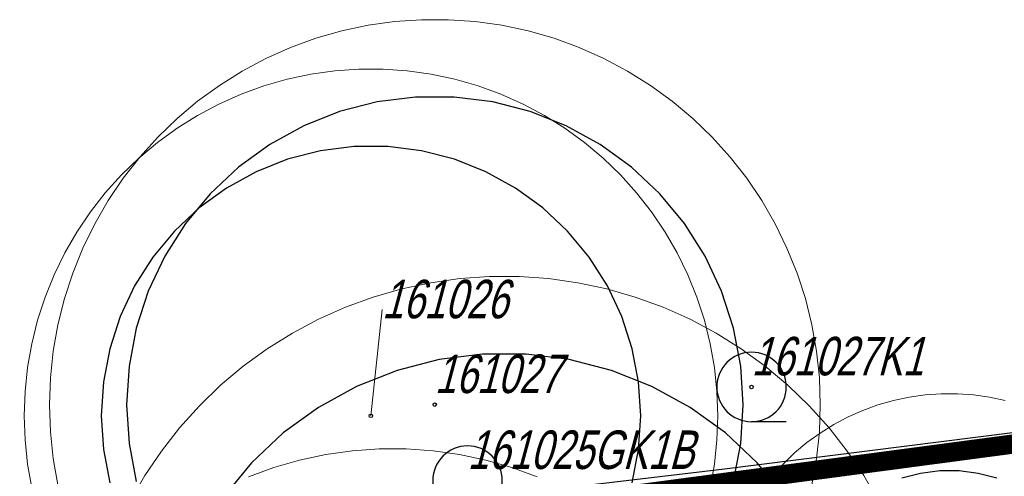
# Model space of a CAD drawing. Header units: metres. Extents: x 7419449 to 7420144, y 5549519 to 5549653.
# Tile 64 of 67: x 7419544 to 7419570, y 5549641 to 5549653. Entities that reach past the tile are written whole.
import ezdxf
from ezdxf.enums import TextEntityAlignment as Align
from ezdxf.lldxf.tags import DXFTag

# ---------------------------------------------------------------- set-up
doc = ezdxf.new("R2010")
doc.units = ezdxf.units.M
doc.layers.add('_4_GRANICA_OPRACOWANIA', color=146, linetype='2', lineweight=53, transparency=0.2)
doc.layers.add('_4_korony', color=7, linetype='Continuous', lineweight=25, true_color=0x7aa300)
for name, color, linetype, lineweight in [('_4_krzewy istniejące', 86, 'Continuous', 30), ('_4_NUMERY_PIKIET', 7, 'Continuous', 15), ('_4_SOD', 30, 'Continuous', 20)]:
    doc.layers.add(name, color=color, linetype=linetype, lineweight=lineweight)
doc.layers.add('_4_PUNKT_INWENTARYZACYJNY', color=7, linetype='Continuous')
doc.styles.add('STANDARD-Working1250', font='arial.ttf', dxfattribs={"height": 2.5})
tags = doc.linetypes.add('2', pattern=[0.9, 0.6, -0.3]).pattern_tags.tags
tags[6:7] = [DXFTag(74, 4), DXFTag(75, 0), DXFTag(340, '0'), DXFTag(46, 1.0), DXFTag(50, 0.0), DXFTag(44, 0.0), DXFTag(45, 0.0)]
tags[4:5] = [DXFTag(74, 4), DXFTag(75, 0), DXFTag(340, '0'), DXFTag(46, 1.0), DXFTag(50, 0.0), DXFTag(44, 0.0), DXFTag(45, 0.0)]

# ---------------------------------------------------------------- blocks, each defined once
blk = doc.blocks.new('A$C38776EB9')
at = {"linetype": 'Continuous', "transparency": 33554623}
blk.add_line((-0.525, -0.525), (0, -0.525), dxfattribs=at)
blk.add_circle((0, 0), 0.525, dxfattribs=at)

msp = doc.modelspace()

# ---------------------------------------------------------------- linework, layer by layer
at = {"layer": '_4_GRANICA_OPRACOWANIA', "lineweight": 30, "ltscale": 3, "const_width": 0.5}
msp.add_lwpolyline([(7419450.062, 5549530.83), (7419458.91, 5549530.45), (7419461.94, 5549530.29), (7419468.08, 5549529.97), (7419483.43, 5549529.18), (7419523.94, 5549526.59), (7419538.19, 5549526.4), (7419548.95, 5549525.8), (7419576.9, 5549524.47), (7419583.97, 5549584.15), (7419584.48, 5549588.54), (7419590.93, 5549644.33), (7419562.5, 5549640.55), (7419487.71, 5549630.61), (7419482.9, 5549629.97), (7419478.25, 5549627.12), (7419462.12, 5549617.26), (7419459.99, 5549593.07), (7419450.09, 5549531.19)], close=True, dxfattribs=at)
at = {"layer": '_4_korony', "linetype": 'Continuous', "flags": 128}
for points in [[(7419562.903, 5549640.597), (7419563.091, 5549641.584), (7419563.154, 5549642.587), (7419563.091, 5549643.59), (7419562.903, 5549644.577), (7419562.592, 5549645.532), (7419562.164, 5549646.441), (7419561.626, 5549647.289), (7419560.986, 5549648.063), (7419560.253, 5549648.751), (7419559.441, 5549649.342), (7419558.56, 5549649.826), (7419557.626, 5549650.195), (7419556.653, 5549650.445), (7419555.656, 5549650.571), (7419554.652, 5549650.571), (7419553.655, 5549650.445), (7419552.682, 5549650.195), (7419551.748, 5549649.826), (7419550.867, 5549649.342), (7419550.055, 5549648.751), (7419549.322, 5549648.063), (7419548.682, 5549647.289), (7419548.144, 5549646.441), (7419547.716, 5549645.532), (7419547.405, 5549644.577), (7419547.217, 5549643.59), (7419547.154, 5549642.587), (7419547.217, 5549641.584), (7419547.405, 5549640.597)], [(7419560.275, 5549640.561), (7419560.44, 5549641.425), (7419560.495, 5549642.302), (7419560.44, 5549643.179), (7419560.275, 5549644.043), (7419560.003, 5549644.879), (7419559.629, 5549645.674), (7419559.158, 5549646.416), (7419558.598, 5549647.094), (7419557.957, 5549647.696), (7419557.246, 5549648.212), (7419556.475, 5549648.636), (7419555.658, 5549648.959), (7419554.807, 5549649.178), (7419553.935, 5549649.288), (7419553.055, 5549649.288), (7419552.183, 5549649.178), (7419551.332, 5549648.959), (7419550.515, 5549648.636), (7419549.744, 5549648.212), (7419549.033, 5549647.696), (7419548.392, 5549647.094), (7419547.832, 5549646.416), (7419547.361, 5549645.674), (7419546.987, 5549644.879), (7419546.715, 5549644.043), (7419546.55, 5549643.179), (7419546.495, 5549642.302), (7419546.55, 5549641.425), (7419546.715, 5549640.561)], [(7419564.235, 5549640.21), (7419563.515, 5549641.081), (7419562.691, 5549641.855), (7419561.776, 5549642.519), (7419560.786, 5549643.063), (7419559.735, 5549643.48), (7419558.64, 5549643.761), (7419557.519, 5549643.902), (7419556.389, 5549643.902), (7419555.268, 5549643.761), (7419554.173, 5549643.48), (7419553.122, 5549643.063), (7419552.132, 5549642.519), (7419551.217, 5549641.855), (7419550.393, 5549641.081), (7419549.673, 5549640.21)], [(7419569.739, 5549640.682), (7419569.253, 5549640.807), (7419568.754, 5549640.87), (7419568.252, 5549640.87), (7419567.753, 5549640.807), (7419567.267, 5549640.682)]]:
    msp.add_lwpolyline(points, dxfattribs=at)
at = {"layer": '_4_krzewy istniejące'}
msp.add_lwpolyline([(7419503.65, 5549633.061), (7419503.556, 5549628.049), (7419575.86, 5549620.44), (7419588.169, 5549619.055), (7419591.01, 5549644.3), (7419582.35, 5549643.4), (7419562.67, 5549640.92), (7419539.75, 5549638.2), (7419533.17, 5549637.3), (7419503.65, 5549633.061)], dxfattribs=at)
at = {"layer": '_4_NUMERY_PIKIET'}
msp.add_lwpolyline([(7419553.49, 5549642.3), (7419553.781, 5549645.057)], dxfattribs=at)
at = {"layer": '_4_PUNKT_INWENTARYZACYJNY'}
for centre in [(7419563.37, 5549643.05), (7419555.15, 5549642.59), (7419553.49, 5549642.3)]:
    msp.add_circle(centre, 0.045, dxfattribs=at)
at = {"layer": '_4_SOD', "flags": 128}
for points in [[(7419564.935, 5549640.508), (7419565.057, 5549641.195), (7419565.13, 5549641.889), (7419565.154, 5549642.587), (7419565.13, 5549643.285), (7419565.057, 5549643.979), (7419564.935, 5549644.666), (7419564.767, 5549645.343), (7419564.551, 5549646.007), (7419564.289, 5549646.654), (7419563.983, 5549647.282), (7419563.634, 5549647.886), (7419563.244, 5549648.465), (7419562.814, 5549649.015), (7419562.347, 5549649.534), (7419561.845, 5549650.018), (7419561.311, 5549650.467), (7419560.746, 5549650.877), (7419560.154, 5549651.247), (7419559.538, 5549651.575), (7419558.9, 5549651.859), (7419558.244, 5549652.098), (7419557.573, 5549652.29), (7419556.89, 5549652.435), (7419556.199, 5549652.532), (7419555.503, 5549652.581), (7419554.805, 5549652.581), (7419554.109, 5549652.532), (7419553.418, 5549652.435), (7419552.735, 5549652.29), (7419552.064, 5549652.098), (7419551.408, 5549651.859), (7419550.77, 5549651.575), (7419550.154, 5549651.247), (7419549.562, 5549650.877), (7419548.997, 5549650.467), (7419548.463, 5549650.018), (7419547.961, 5549649.534), (7419547.494, 5549649.015), (7419547.064, 5549648.465), (7419546.674, 5549647.886), (7419546.325, 5549647.282), (7419546.019, 5549646.654), (7419545.757, 5549646.007), (7419545.541, 5549645.343), (7419545.373, 5549644.666), (7419545.251, 5549643.979), (7419545.178, 5549643.285), (7419545.154, 5549642.587), (7419545.178, 5549641.889), (7419545.251, 5549641.195), (7419545.373, 5549640.508)], [(7419562.298, 5549640.431), (7419562.407, 5549641.049), (7419562.473, 5549641.674), (7419562.495, 5549642.302), (7419562.473, 5549642.93), (7419562.407, 5549643.555), (7419562.298, 5549644.173), (7419562.146, 5549644.783), (7419561.952, 5549645.38), (7419561.717, 5549645.963), (7419561.442, 5549646.527), (7419561.127, 5549647.071), (7419560.776, 5549647.592), (7419560.389, 5549648.087), (7419559.969, 5549648.554), (7419559.517, 5549648.99), (7419559.036, 5549649.394), (7419558.528, 5549649.763), (7419557.995, 5549650.096), (7419557.44, 5549650.391), (7419556.866, 5549650.647), (7419556.276, 5549650.862), (7419555.672, 5549651.035), (7419555.058, 5549651.165), (7419554.436, 5549651.253), (7419553.809, 5549651.297), (7419553.181, 5549651.297), (7419552.554, 5549651.253), (7419551.932, 5549651.165), (7419551.318, 5549651.035), (7419550.714, 5549650.862), (7419550.124, 5549650.647), (7419549.55, 5549650.391), (7419548.995, 5549650.096), (7419548.462, 5549649.763), (7419547.954, 5549649.394), (7419547.473, 5549648.99), (7419547.021, 5549648.554), (7419546.601, 5549648.087), (7419546.214, 5549647.592), (7419545.863, 5549647.071), (7419545.548, 5549646.527), (7419545.273, 5549645.963), (7419545.038, 5549645.38), (7419544.844, 5549644.783), (7419544.692, 5549644.173), (7419544.583, 5549643.555), (7419544.517, 5549642.93), (7419544.495, 5549642.302), (7419544.517, 5549641.674), (7419544.583, 5549641.049), (7419544.692, 5549640.431)], [(7419566.666, 5549640.084), (7419566.283, 5549640.749), (7419565.853, 5549641.386), (7419565.38, 5549641.991), (7419564.867, 5549642.561), (7419564.314, 5549643.095), (7419563.726, 5549643.588), (7419563.105, 5549644.039), (7419562.454, 5549644.446), (7419561.776, 5549644.807), (7419561.075, 5549645.119), (7419560.353, 5549645.382), (7419559.615, 5549645.593), (7419558.864, 5549645.753), (7419558.104, 5549645.86), (7419557.338, 5549645.913), (7419556.57, 5549645.913), (7419555.804, 5549645.86), (7419555.044, 5549645.753), (7419554.293, 5549645.593), (7419553.555, 5549645.382), (7419552.833, 5549645.119), (7419552.132, 5549644.807), (7419551.454, 5549644.446), (7419550.803, 5549644.039), (7419550.182, 5549643.588), (7419549.594, 5549643.095), (7419549.041, 5549642.561), (7419548.528, 5549641.991), (7419548.055, 5549641.386), (7419547.625, 5549640.749), (7419547.242, 5549640.084)], [(7419569.955, 5549642.7), (7419569.545, 5549642.787), (7419569.13, 5549642.845), (7419568.712, 5549642.874), (7419568.294, 5549642.874), (7419567.876, 5549642.845), (7419567.461, 5549642.787), (7419567.051, 5549642.7), (7419566.649, 5549642.584), (7419566.255, 5549642.441), (7419565.873, 5549642.271), (7419565.503, 5549642.074), (7419565.148, 5549641.852), (7419564.809, 5549641.606), (7419564.488, 5549641.337), (7419564.187, 5549641.046), (7419563.907, 5549640.735), (7419563.649, 5549640.405)], [(7419557.806, 5549640.721), (7419557.15, 5549640.96), (7419556.479, 5549641.152), (7419555.796, 5549641.297), (7419555.105, 5549641.394), (7419554.409, 5549641.443), (7419553.711, 5549641.443), (7419553.015, 5549641.394), (7419552.324, 5549641.297), (7419551.641, 5549641.152), (7419550.97, 5549640.96), (7419550.314, 5549640.721)]]:
    msp.add_lwpolyline(points, dxfattribs=at)

# ---------------------------------------------------------------- block references
at = {"layer": '_4_krzewy istniejące', "transparency": 33554687, "xscale": -1.716736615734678, "yscale": 1.716736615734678, "zscale": 1.716736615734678}
for p in [(7419563.37, 5549643.05), (7419556, 5549640.62)]:
    msp.add_blockref('A$C38776EB9', p, dxfattribs=at)

# ---------------------------------------------------------------- texts
at = {"layer": '_4_NUMERY_PIKIET', "style": 'STANDARD-Working1250', "oblique": 15, "width": 0.7}
for s, p in [('161026', (7419553.781, 5549644.531)), ('161027K1', (7419563.37, 5549643.05)), ('161027', (7419555.15, 5549642.59)), ('161025GK1B', (7419556, 5549640.62))]:
    msp.add_text(s, height=1, dxfattribs=at).set_placement(p, align=Align.BOTTOM_LEFT)

doc.saveas('drawing.dxf')
